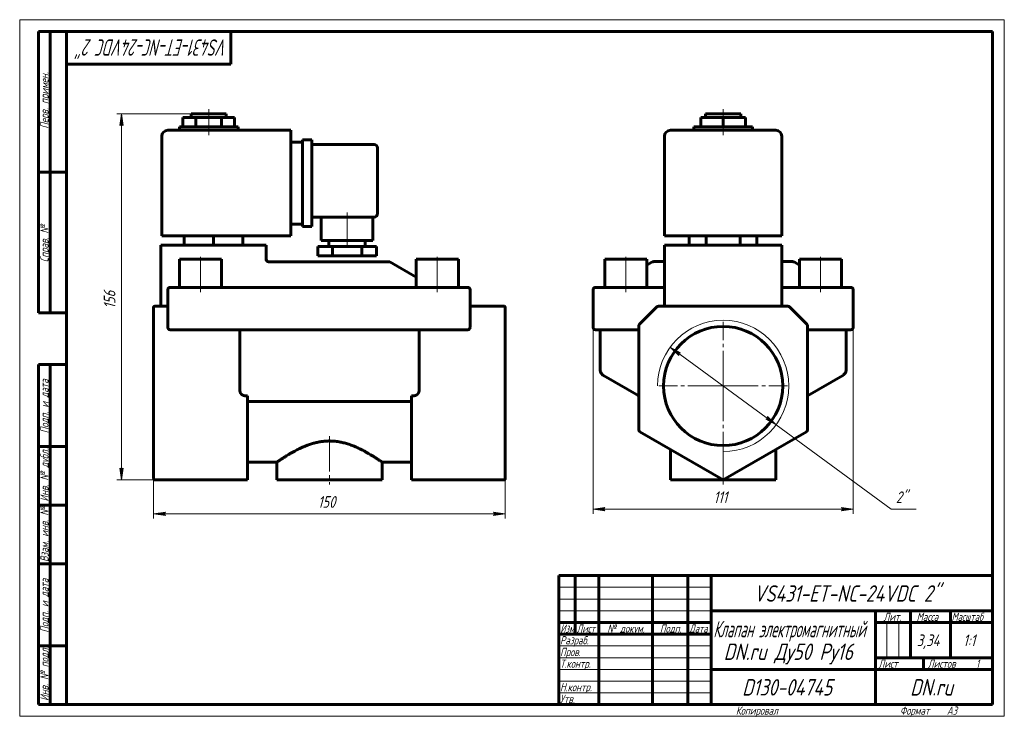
# Model space of a CAD drawing. Header units: millimetres. Extents: x 0 to 420, y 0 to 297.
import ezdxf

# ---------------------------------------------------------------- set-up
doc = ezdxf.new("R2010")
doc.units = ezdxf.units.MM
for name, pattern in [('K5LT_AXLED', [19.5, 15, -1.5, 1.5, -1.5]), ('K5LT_BASIC', [0]), ('K5LT_THIN', [0])]:
    doc.linetypes.add(name, pattern=pattern)
doc.layers.add('Системный слой', color=7, linetype='Continuous')
doc.layers.add('Системный слой (1)', color=7, linetype='Continuous', true_color=0x6c6c6c)
doc.styles.add('KDIMTEXTSTYLE', font='GOST_AU.SHX', dxfattribs={"width": 0.96, "oblique": 15, "height": 5})
doc.styles.add('KTEXTSTYLE', font='GOST_AU.SHX', dxfattribs={"width": 0.96, "height": 5})
doc.dimstyles.new('KDIMSTYLE (1.00)', dxfattribs={"dimtxt": 5, "dimasz": 1, "dimexe": 2, "dimexo": 0, "dimgap": 1, "dimtad": 1, "dimtxsty": 'KDIMTEXTSTYLE', "dimsah": 1, "dimcen": 0, "dimdle": 1, "dimadec": 0, "dimazin": 0, "dimtfac": 0.667, "dimtmove": 0, "dimatfit": 3, "dimfxl": 1, "dimtvp": 1, "dimtolj": 1, "dimtzin": 0, "dimarcsym": 0})

# ---------------------------------------------------------------- blocks, each defined once
blk = doc.blocks.new('U0')
at = {"layer": 'Системный слой (1)', "color": 150, "linetype": 'K5LT_BASIC', "lineweight": 60, "true_color": 0x0080ff}
for p, q in [((325.07, 191.42), (325.08, 191.4)), ((325.08, 191.4), (325.07, 191.41)), ((325.08, 191.4), (325.08, 191.4))]:
    blk.add_line(p, q, dxfattribs=at)
blk = doc.blocks.new('U1')
at = {"layer": 'Системный слой (1)', "color": 150, "linetype": 'K5LT_BASIC', "lineweight": 60, "true_color": 0x0080ff}
for p, q in [((275.07, 193.84), (270.33, 193.84)), ((329.8, 193.84), (325.07, 193.84))]:
    blk.add_line(p, q, dxfattribs=at)
blk = doc.blocks.new('U2')
at = {"layer": 'Системный слой (1)', "color": 150, "linetype": 'K5LT_BASIC', "lineweight": 60, "true_color": 0x0080ff}
for p, q in [((325.07, 191.46), (325.07, 191.49)), ((325.07, 191.43), (325.07, 191.46)), ((325.07, 191.41), (325.07, 191.43))]:
    blk.add_line(p, q, dxfattribs=at)
blk = doc.blocks.new('D0')
at = {"layer": 'Системный слой (1)'}
for points in [[(244.57, 88.31), (249.57, 88.97), (249.07, 88.31), (249.57, 87.66)], [(355.57, 88.31), (350.57, 88.97), (351.07, 88.31), (350.57, 87.66)]]:
    blk.add_hatch(color=7, dxfattribs=at).paths.add_polyline_path(points)
at = {"layer": 'Системный слой (1)', "color": 7, "linetype": 'K5LT_THIN', "lineweight": 18}
for p, q in [((244.57, 173.84), (244.57, 86.31)), ((355.57, 173.84), (355.57, 86.31)), ((244.57, 88.31), (249.57, 88.97)), ((249.57, 87.66), (244.57, 88.31)), ((249.57, 88.97), (249.07, 88.31)), ((249.07, 88.31), (249.57, 87.66)), ((351.07, 88.31), (350.57, 88.97)), ((350.57, 88.97), (355.57, 88.31)), ((355.57, 88.31), (350.57, 87.66)), ((350.57, 87.66), (351.07, 88.31))]:
    blk.add_line(p, q, dxfattribs=at)
blk.add_wipeout([(295.98, 89.31), (295.98, 96.7), (303.83, 96.7), (303.83, 89.31)]).dxf.layer = 'Системный слой (1)'
blk.add_line((355.57, 88.31), (244.57, 88.31), dxfattribs=at)
at = {"layer": 'Системный слой (1)', "color": 7, "insert": (295.98, 95.9), "char_height": 5, "attachment_point": 1, "style": 'KTEXTSTYLE'}
blk.add_mtext('\\H5.0;\\W1.000;\\Q15;\\Q15;\\W0.965;111', dxfattribs=at)
blk = doc.blocks.new('KDIMARROW_01')
at = {"layer": 'Системный слой'}
blk.add_hatch(color=0, dxfattribs=at).paths.add_polyline_path([(0, 0), (-5, 0.66), (-4.5, 0), (-5, -0.66)])
at = {"layer": 'Системный слой', "color": 0, "linetype": 'K5LT_THIN', "lineweight": 18}
for p, q in [((-4.5, 0), (-5, 0.66)), ((-5, 0.66), (0, 0)), ((0, 0), (-5, -0.66)), ((-5, -0.66), (-4.5, 0))]:
    blk.add_line(p, q, dxfattribs=at)
at = {"layer": 'Системный слой (1)', "color": 0, "linetype": 'K5LT_THIN', "lineweight": 18}
blk.add_line((57.14, 140.84), (56.14, 140.84), dxfattribs=at)
blk = doc.blocks.new('D1')
at = {"layer": 'Системный слой (1)'}
for points in [[(281.91, 154.96), (277.48, 157.39), (281.13, 153.9), (281.11, 154.73)], [(322.65, 124.28), (319.01, 127.77), (319.02, 126.94), (318.23, 126.71)]]:
    blk.add_hatch(color=7, dxfattribs=at).paths.add_polyline_path(points)
at = {"layer": 'Системный слой (1)', "color": 7, "linetype": 'K5LT_THIN', "lineweight": 18}
for p, q in [((277.48, 157.39), (281.91, 154.96)), ((281.13, 153.9), (277.48, 157.39)), ((277.48, 157.39), (322.65, 124.28)), ((281.91, 154.96), (281.11, 154.73)), ((281.11, 154.73), (281.13, 153.9)), ((318.23, 126.71), (319.02, 126.94)), ((322.65, 124.28), (318.23, 126.71)), ((319.02, 126.94), (319.01, 127.77)), ((319.01, 127.77), (322.65, 124.28))]:
    blk.add_line(p, q, dxfattribs=at)
blk.add_wipeout([(373.72, 89.31), (373.72, 96.7), (380.16, 96.7), (380.16, 89.31)]).dxf.layer = 'Системный слой (1)'
for p, q in [((322.65, 124.28), (371.72, 88.31)), ((371.72, 88.31), (382.43, 88.31))]:
    blk.add_line(p, q, dxfattribs=at)
at = {"layer": 'Системный слой (1)', "color": 7, "insert": (373.72, 95.9), "char_height": 5, "attachment_point": 1, "style": 'KTEXTSTYLE'}
blk.add_mtext('\\H5.0;\\W1.000;\\Q15;\\Q15;\\W0.965;2"', dxfattribs=at)
blk = doc.blocks.new('U3')
at = {"layer": 'Системный слой (1)', "color": 30, "linetype": 'K5LT_AXLED', "lineweight": 18, "true_color": 0xff8000}
for q in [(300.07, 168.24), (272.67, 140.84), (327.47, 140.84), (300.07, 113.44)]:
    blk.add_line((300.07, 140.84), q, dxfattribs=at)
blk = doc.blocks.new('U4')
at = {"layer": 'Системный слой (1)', "color": 150, "linetype": 'K5LT_BASIC', "lineweight": 60, "true_color": 0x0080ff}
for p, q in [((97.14, 108.34), (109.64, 108.34)), ((154.64, 108.34), (167.14, 108.34))]:
    blk.add_line(p, q, dxfattribs=at)
blk = doc.blocks.new('D2')
at = {"layer": 'Системный слой (1)'}
for points in [[(57.14, 86.31), (62.14, 86.97), (61.64, 86.31), (62.14, 85.66)], [(202.14, 85.66), (207.14, 86.31), (202.14, 86.97), (202.64, 86.31)]]:
    blk.add_hatch(color=7, dxfattribs=at).paths.add_polyline_path(points)
at = {"layer": 'Системный слой (1)', "color": 7, "linetype": 'K5LT_THIN', "lineweight": 18}
for p, q in [((57.14, 140.84), (57.14, 84.31)), ((207.14, 122.2), (207.14, 84.31)), ((57.14, 86.31), (62.14, 86.97)), ((62.14, 85.66), (57.14, 86.31)), ((62.14, 86.97), (61.64, 86.31)), ((61.64, 86.31), (62.14, 85.66)), ((202.64, 86.31), (202.14, 86.97)), ((202.14, 86.97), (207.14, 86.31)), ((207.14, 86.31), (202.14, 85.66)), ((202.14, 85.66), (202.64, 86.31))]:
    blk.add_line(p, q, dxfattribs=at)
blk.add_wipeout([(127.2, 87.31), (127.2, 94.7), (136.69, 94.7), (136.69, 87.31)]).dxf.layer = 'Системный слой (1)'
blk.add_line((207.14, 86.31), (57.14, 86.31), dxfattribs=at)
at = {"layer": 'Системный слой (1)', "color": 7, "insert": (127.2, 93.9), "char_height": 5, "attachment_point": 1, "style": 'KTEXTSTYLE'}
blk.add_mtext('\\H5.0;\\W1.000;\\Q15;\\Q15;\\W0.965;150', dxfattribs=at)
blk = doc.blocks.new('D3')
at = {"layer": 'Системный слой (1)'}
for points in [[(44.09, 251.84), (43.43, 256.84), (42.78, 251.84), (43.43, 252.34)], [(43.43, 100.84), (44.09, 105.84), (43.43, 105.34), (42.78, 105.84)]]:
    blk.add_hatch(color=7, dxfattribs=at).paths.add_polyline_path(points)
at = {"layer": 'Системный слой (1)', "color": 7, "linetype": 'K5LT_THIN', "lineweight": 18}
for p, q in [((73.14, 256.84), (41.43, 256.84)), ((42.78, 251.84), (43.43, 256.84)), ((43.43, 256.84), (44.09, 251.84)), ((43.43, 252.34), (42.78, 251.84)), ((44.09, 251.84), (43.43, 252.34)), ((43.43, 100.84), (42.78, 105.84)), ((42.78, 105.84), (43.43, 105.34)), ((43.43, 105.34), (44.09, 105.84)), ((44.09, 105.84), (43.43, 100.84)), ((63.08, 100.84), (41.43, 100.84))]:
    blk.add_line(p, q, dxfattribs=at)
blk.add_wipeout([(42.43, 173.82), (35.05, 173.82), (35.05, 183.45), (42.43, 183.45)]).dxf.layer = 'Системный слой (1)'
blk.add_line((43.43, 100.84), (43.43, 256.84), dxfattribs=at)
at = {"layer": 'Системный слой (1)', "color": 7, "insert": (35.85, 173.82), "char_height": 5, "attachment_point": 1, "rotation": 90, "style": 'KTEXTSTYLE'}
blk.add_mtext('\\H5.0;\\W1.000;\\Q15;\\Q15;\\W0.965;156', dxfattribs=at)
blk = doc.blocks.new('U5')
at = {"color": 7, "linetype": 'K5LT_THIN', "lineweight": 18}
for p, q in [((0, 0), (0, 297)), ((0, 297), (420, 297)), ((420, 297), (420, 0)), ((230, 55), (295, 55)), ((230, 50), (295, 50)), ((230, 45), (295, 45)), ((369.96, 25), (369.96, 40)), ((374.98, 25), (374.98, 40)), ((230, 30), (295, 30)), ((230, 25), (295, 25)), ((230, 20), (295, 20)), ((230, 15), (295, 15)), ((230, 10), (295, 10)), ((420, 0), (0, 0))]:
    blk.add_line(p, q, dxfattribs=at)
at = {"color": 150, "linetype": 'K5LT_BASIC', "lineweight": 60, "true_color": 0x0080ff}
for p, q in [((8, 172), (8, 292)), ((20, 292), (8, 292)), ((13, 172), (13, 292)), ((20, 5), (20, 292)), ((20, 292), (415, 292)), ((90, 292), (90, 278)), ((415, 292), (415, 5)), ((90, 278), (20, 278)), ((20, 232), (8, 232)), ((20, 172), (8, 172)), ((8, 5), (8, 150)), ((20, 150), (8, 150)), ((13, 5), (13, 150)), ((20, 115), (8, 115)), ((20, 90), (8, 90)), ((20, 65), (8, 65)), ((230, 60), (415, 60)), ((230, 5), (230, 60)), ((237, 35), (237, 60)), ((247, 5), (247, 60)), ((270, 5), (270, 60)), ((285, 5), (285, 60)), ((295, 5), (295, 60)), ((295, 45), (415, 45)), ((365, 5), (365, 45)), ((380, 25), (380, 45)), ((397, 25), (397, 45)), ((230, 40), (295, 40)), ((365, 40), (380, 40)), ((380, 40), (415, 40)), ((230, 35), (295, 35)), ((20, 30), (8, 30)), ((365, 25), (415, 25)), ((385.57, 20), (385.57, 25)), ((295, 20), (365, 20)), ((365, 20), (415, 20)), ((20, 5), (8, 5)), ((415, 5), (20, 5))]:
    blk.add_line(p, q, dxfattribs=at)
at = {"color": 7, "attachment_point": 1, "style": 'KTEXTSTYLE'}
for s, insert, char_height, rotation in [('\\H5.0;\\W1.000;\\Q15;\\Q15;\\W0.772;\\H7.00;VS431-ET-NC-24VDC 2"', (88.75, 281.64), 7, 180), ('\\H5.0;\\W1.000;\\Q15;\\Q15;\\W0.965;\\H3.50;Перв. примен.', (8.82, 250.52), 3.5, 90), ('\\H5.0;\\W1.000;\\Q15;\\Q15;\\W0.965;\\H3.50;Справ. №', (8.82, 193.63), 3.5, 90), ('\\H5.0;\\W1.000;\\Q15;\\Q15;\\W0.965;\\H3.50;Подп. и дата', (8.82, 120.66), 3.5, 90), ('\\H5.0;\\W1.000;\\Q15;\\Q15;\\W0.965;\\H3.50;Инв. № дубл.', (8.82, 91.57), 3.5, 90), ('\\H5.0;\\W1.000;\\Q15;\\Q15;\\W0.965;\\H3.50;Взам. инв. №', (8.82, 65.8), 3.5, 90), ('\\H5.0;\\W1.000;\\Q15;\\Q15;\\W0.965;\\H3.50;Подп. и дата', (8.82, 35.66), 3.5, 90), ('\\H5.0;\\W1.000;\\Q15;\\Q15;\\W0.965;\\H3.50;Инв. № подл.', (8.82, 6.57), 3.5, 90)]:
    blk.add_mtext(s, dxfattribs=dict(at, insert=insert, char_height=char_height, rotation=rotation))
for s, insert, char_height in [('\\H5.0;\\W1.000;\\Q15;\\Q15;\\W0.965;\\H7.00;VS431-ET-NC-24VDC 2"', (313.17, 55.86), 7), ('\\H5.0;\\W1.000;\\Q15;\\Q15;\\W0.965;\\H3.50;Лит.', (368.47, 44.18), 3.5), ('\\H5.0;\\W1.000;\\Q15;\\Q15;\\W0.965;\\H3.50;Масса', (382.58, 44.18), 3.5), ('\\H5.0;\\W1.000;\\Q15;\\Q15;\\W0.930;\\H3.50;Масштаб', (397.52, 44.18), 3.5), ('\\H5.0;\\W1.000;\\Q15;\\Q15;\\W0.784;\\H3.50;Изм.', (230.62, 39.18), 3.5), ('\\H5.0;\\W1.000;\\Q15;\\Q15;\\W0.799;\\H3.50;Лист', (237.61, 39.18), 3.5), ('\\H5.0;\\W1.000;\\Q15;\\Q15;\\W0.965;\\H3.50;№ докум.', (250.63, 39.18), 3.5), ('\\H5.0;\\W1.000;\\Q15;\\Q15;\\W0.965;\\H3.50;Подп.', (273.1, 39.18), 3.5), ('\\H5.0;\\W1.000;\\Q15;\\Q15;\\W0.799;\\H3.50;Дата', (285.61, 39.18), 3.5), ('\\H5.0;\\W1.000;\\Q15;\\Q15;\\W0.672;\\H7.00;Клапан электромагнитный', (295.88, 40.69), 7), ('\\H5.0;\\W1.000;\\Q15;\\Q15;\\W0.965;\\H3.50;Разраб.', (230.5, 34.18), 3.5), ('\\H5.0;\\W1.000;\\Q15;\\Q15;\\W0.965;3,34', (382.63, 34.9), 5), ('\\H5.0;\\W1.000;\\Q15;\\Q15;\\W0.965;{\\c16711680;1:1}', (402.44, 34.9), 5), ('\\H5.0;\\W1.000;\\Q15;\\Q15;\\W0.965;\\H7.00;DN.ru Ду50 Ру16', (300.3, 31.02), 7), ('\\H5.0;\\W1.000;\\Q15;\\Q15;\\W0.965;\\H3.50;Пров.', (230.5, 29.18), 3.5), ('\\H5.0;\\W1.000;\\Q15;\\Q15;\\W0.965;\\H3.50;Т.контр.', (230.5, 24.18), 3.5), ('\\H5.0;\\W1.000;\\Q15;\\Q15;\\W0.965;\\H3.50;Лист', (366.32, 24.18), 3.5), ('\\H5.0;\\W1.000;\\Q15;\\Q15;\\W0.965;\\H3.50;Листов', (387.36, 24.18), 3.5), ('\\H5.0;\\W1.000;\\Q15;\\Q15;\\W0.965;\\H3.50;1', (407.91, 24.18), 3.5), ('\\H5.0;\\W1.000;\\Q15;\\Q15;\\W0.965;\\H3.50;Н.контр.', (230.5, 14.18), 3.5), ('\\H5.0;\\W1.000;\\Q15;\\Q15;\\W0.965;\\H7.00;D130-04745', (308.17, 15.86), 7), ('\\H5.0;\\W1.000;\\Q15;\\Q15;\\W0.965;\\H7.00;DN.ru', (379.84, 15.86), 7), ('\\H5.0;\\W1.000;\\Q15;\\Q15;\\W0.965;\\H3.50;Утв.', (230.5, 9.18), 3.5), ('\\H5.0;\\W1.000;\\Q15;\\Q15;\\W0.965;\\H3.50;Копировал', (305.5, 4.18), 3.5), ('\\H5.0;\\W1.000;\\Q15;\\Q15;\\W0.965;\\H3.50;Формат', (375.5, 4.18), 3.5), ('\\H5.0;\\W1.000;\\Q15;\\Q15;\\W0.965;\\H3.50;A3', (395.5, 4.18), 3.5)]:
    blk.add_mtext(s, dxfattribs=dict(at, insert=insert, char_height=char_height))

msp = doc.modelspace()

# ---------------------------------------------------------------- linework, layer by layer
at = {"layer": 'Системный слой (1)', "color": 150, "linetype": 'K5LT_BASIC', "lineweight": 60, "true_color": 0x0080ff}
for p, q in [((73.144, 256.836), (88.144, 256.836)), ((73.144, 255.336), (73.144, 256.836)), ((88.144, 255.336), (88.144, 256.836)), ((292.567, 256.836), (307.567, 256.836)), ((292.567, 255.336), (292.567, 256.836)), ((307.567, 255.336), (307.567, 256.836)), ((69.644, 251.336), (69.644, 255.336)), ((69.644, 255.336), (75.144, 255.336)), ((75.144, 255.336), (86.144, 255.336)), ((75.144, 251.336), (75.144, 255.336)), ((86.144, 255.336), (91.644, 255.336)), ((86.144, 251.336), (86.144, 255.336)), ((91.644, 251.336), (91.644, 255.336)), ((290.541, 255.336), (300.067, 255.336)), ((290.541, 251.336), (290.541, 255.336)), ((300.067, 251.336), (300.067, 255.336)), ((300.067, 255.336), (309.593, 255.336)), ((309.593, 251.336), (309.593, 255.336)), ((115.644, 249.836), (63.144, 249.836)), ((68.144, 249.836), (68.144, 251.336)), ((68.144, 251.336), (93.144, 251.336)), ((93.144, 249.836), (93.144, 251.336)), ((115.644, 249.836), (115.644, 247.336)), ((322.567, 249.836), (277.567, 249.836)), ((287.567, 249.836), (287.567, 251.336)), ((287.567, 251.336), (312.567, 251.336)), ((312.567, 249.836), (312.567, 251.336)), ((60.644, 204.836), (60.644, 247.336)), ((115.644, 204.836), (115.644, 247.336)), ((115.644, 244.836), (120.644, 244.836)), ((120.644, 245.836), (124.644, 245.836)), ((120.644, 243.336), (120.644, 245.836)), ((124.644, 245.836), (124.644, 243.336)), ((124.644, 243.836), (151.144, 243.836)), ((275.067, 204.836), (275.067, 247.336)), ((325.067, 204.836), (325.067, 247.336)), ((120.644, 243.336), (120.644, 211.336)), ((124.644, 243.336), (124.644, 211.336)), ((152.644, 242.336), (152.644, 214.336)), ((120.644, 208.836), (120.644, 211.336)), ((124.644, 212.836), (151.144, 212.836)), ((124.644, 211.336), (124.644, 208.836)), ((128.644, 212.836), (128.644, 202.836)), ((150.644, 212.836), (150.644, 202.836)), ((115.644, 209.836), (120.644, 209.836)), ((120.644, 208.836), (124.644, 208.836)), ((63.144, 204.836), (60.644, 204.836)), ((63.144, 204.836), (115.644, 204.836)), ((70.144, 204.836), (70.144, 200.836)), ((82.644, 204.836), (82.644, 200.836)), ((95.144, 204.836), (95.144, 200.836)), ((150.644, 202.836), (128.644, 202.836)), ((131.894, 202.836), (131.894, 200.336)), ((147.394, 202.836), (147.394, 200.336)), ((277.567, 204.836), (275.067, 204.836)), ((277.567, 204.836), (322.567, 204.836)), ((285.633, 204.836), (285.633, 200.836)), ((292.85, 204.836), (292.85, 200.836)), ((307.284, 204.836), (307.284, 200.836)), ((314.501, 204.836), (314.501, 200.836)), ((325.067, 204.836), (322.567, 204.836)), ((60.144, 200.836), (60.144, 174.836)), ((60.144, 200.836), (62.644, 200.836)), ((102.644, 200.836), (62.644, 200.836)), ((102.644, 200.836), (105.144, 200.836)), ((105.144, 200.836), (105.144, 194.343)), ((127.144, 200.336), (127.144, 196.336)), ((133.394, 200.336), (127.144, 200.336)), ((133.394, 200.336), (133.394, 196.336)), ((145.894, 200.336), (133.394, 200.336)), ((145.894, 200.336), (145.894, 196.336)), ((152.144, 200.336), (145.894, 200.336)), ((152.144, 200.336), (152.144, 196.336)), ((275.067, 200.836), (275.067, 174.836)), ((275.067, 200.836), (277.567, 200.836)), ((322.567, 200.836), (277.567, 200.836)), ((322.567, 200.836), (325.067, 200.836)), ((325.067, 200.836), (325.067, 174.836)), ((68.144, 194.836), (86.144, 194.836)), ((68.144, 182.836), (68.144, 194.836)), ((86.144, 182.836), (86.144, 194.836)), ((105.144, 194.835), (105.144, 194.814)), ((105.144, 194.832), (105.144, 194.814)), ((106.843, 193.836), (106.144, 193.836)), ((157.376, 193.836), (106.843, 193.836)), ((133.394, 196.336), (127.144, 196.336)), ((145.894, 196.336), (133.394, 196.336)), ((152.144, 196.336), (145.894, 196.336)), ((157.876, 193.702), (169.144, 187.196)), ((169.144, 182.836), (169.144, 194.836)), ((169.144, 194.836), (187.144, 194.836)), ((187.144, 182.836), (187.144, 194.836)), ((249.567, 182.836), (249.567, 194.836)), ((249.567, 194.836), (267.567, 194.836)), ((267.567, 182.836), (267.567, 194.836)), ((269.835, 193.702), (267.567, 192.392)), ((330.299, 193.702), (332.567, 192.392)), ((332.567, 194.836), (350.567, 194.836)), ((332.567, 182.836), (332.567, 194.836)), ((350.567, 182.836), (350.567, 194.836)), ((63.144, 181.836), (63.144, 165.836)), ((64.144, 182.836), (66.144, 182.836)), ((189.144, 182.836), (66.144, 182.836)), ((189.144, 182.836), (191.144, 182.836)), ((192.144, 165.836), (192.144, 181.836)), ((244.567, 181.836), (244.567, 165.836)), ((245.567, 182.836), (247.567, 182.836)), ((247.567, 182.836), (275.067, 182.836)), ((325.067, 182.836), (352.567, 182.836)), ((352.567, 182.836), (354.567, 182.836)), ((355.567, 181.836), (355.567, 165.836)), ((57.144, 174.189), (57.144, 174.336)), ((57.144, 166.775), (57.144, 174.189)), ((63.144, 174.836), (57.644, 174.836)), ((192.144, 174.836), (206.644, 174.836)), ((207.144, 174.336), (207.144, 174.189)), ((207.144, 166.775), (207.144, 174.189)), ((271.774, 174.543), (264.36, 167.129)), ((327.653, 174.836), (272.481, 174.836)), ((335.774, 167.129), (328.36, 174.543)), ((57.144, 166.421), (57.144, 166.775)), ((57.144, 122.198), (57.144, 166.421)), ((66.144, 164.836), (64.144, 164.836)), ((66.144, 164.836), (189.144, 164.836)), ((93.93, 164.836), (93.93, 138.897)), ((170.357, 164.836), (170.357, 138.897)), ((191.144, 164.836), (189.144, 164.836)), ((207.144, 166.775), (207.144, 166.421)), ((207.144, 122.198), (207.144, 166.421)), ((247.567, 164.836), (245.567, 164.836)), ((247.567, 164.836), (264.067, 164.836)), ((247.567, 164.836), (247.567, 147.879)), ((264.067, 166.421), (264.067, 122.198)), ((336.067, 122.198), (336.067, 166.421)), ((336.067, 164.836), (352.567, 164.836)), ((352.567, 164.836), (352.567, 147.879)), ((354.567, 164.836), (352.567, 164.836)), ((264.067, 136.62), (249.067, 145.281)), ((351.067, 145.281), (336.067, 136.62)), ((96.647, 136.62), (97.144, 136.62)), ((97.144, 122.198), (97.144, 136.62)), ((167.144, 122.198), (167.144, 136.62)), ((167.64, 136.62), (167.144, 136.62)), ((264.067, 136.62), (263.596, 136.892)), ((336.067, 136.62), (336.538, 136.892)), ((97.144, 134.205), (167.144, 134.205)), ((57.144, 121.765), (57.144, 122.198)), ((97.144, 122.198), (97.144, 121.332)), ((167.144, 121.332), (167.144, 122.198)), ((207.144, 122.198), (207.144, 121.765)), ((57.144, 101.413), (57.144, 121.765)), ((97.144, 100.836), (97.144, 121.332)), ((167.144, 100.836), (167.144, 121.332)), ((207.144, 101.413), (207.144, 121.765)), ((264.567, 121.332), (300.067, 100.836)), ((300.067, 100.836), (335.567, 121.332)), ((277.567, 113.826), (277.567, 100.836)), ((322.567, 113.826), (322.567, 100.836)), ((109.644, 108.336), (109.644, 100.836)), ((154.644, 108.336), (154.644, 100.836)), ((97.144, 100.836), (57.644, 100.836)), ((154.644, 100.836), (109.644, 100.836)), ((167.144, 100.836), (206.644, 100.836)), ((322.567, 100.836), (277.567, 100.836)), ((300.067, 100.836), (300.067, 101.413))]:
    msp.add_line(p, q, dxfattribs=at)
at = {"layer": 'Системный слой (1)', "color": 30, "linetype": 'K5LT_AXLED', "lineweight": 18, "true_color": 0xff8000}
for p, q in [((80.644, 253.336), (80.644, 258.836)), ((300.067, 253.336), (300.067, 258.836)), ((80.644, 247.836), (80.644, 253.336)), ((300.067, 247.836), (300.067, 253.336)), ((139.644, 214.836), (139.644, 198.336)), ((77.144, 180.836), (77.144, 196.836)), ((178.144, 180.836), (178.144, 196.836)), ((258.567, 180.836), (258.567, 196.836)), ((341.567, 180.836), (341.567, 196.836))]:
    msp.add_line(p, q, dxfattribs=at)
at = {"layer": 'Системный слой (1)', "color": 150, "linetype": 'K5LT_BASIC', "lineweight": 60, "true_color": 0x0080ff}
msp.add_circle((300.067, 140.836), 25.4, dxfattribs=at)
for centre, radius, start, end in [((63.144, 247.336), 2.5, 90, 180), ((277.567, 247.336), 2.5, 90, 180), ((322.567, 247.336), 2.5, 0, 90), ((151.144, 242.336), 1.5, 0, 90), ((151.144, 214.336), 1.5, 270, 0), ((106.144, 194.836), 1, 180.05332, 270), ((157.376, 192.836), 1, 60, 90), ((270.335, 192.836), 1, 90, 120), ((329.799, 192.836), 1, 60, 90), ((64.144, 181.836), 1, 90, 180), ((191.144, 181.836), 1, 0, 90), ((245.567, 181.836), 1, 90, 180), ((354.567, 181.836), 1, 0, 90), ((57.644, 174.336), 0.5, 90, 180), ((206.644, 174.336), 0.5, 0, 90), ((272.481, 173.836), 1, 90, 135), ((327.653, 173.836), 1, 45, 90), ((64.144, 165.836), 1, 180, 270), ((191.144, 165.836), 1, 270, 0), ((245.567, 165.836), 1, 180, 270), ((265.067, 166.421), 1, 135, 180), ((335.067, 166.421), 1, 0, 45), ((354.567, 165.836), 1, 270, 0), ((265.067, 122.198), 1, 180, 240), ((335.067, 122.198), 1, 300, 0)]:
    msp.add_arc(centre, radius, start, end, dxfattribs=at)
at = {"layer": 'Системный слой (1)', "color": 7, "linetype": 'K5LT_THIN', "lineweight": 18}
msp.add_arc((300.067, 140.836), 28, 270, 180, dxfattribs=at)
at = {"layer": 'Системный слой (1)', "color": 150, "linetype": 'K5LT_BASIC', "lineweight": 60, "true_color": 0x0080ff}
for points, knots in [([(105.204, 194.493), (105.205, 194.491), (105.206, 194.489), (105.207, 194.487), (105.207, 194.486), (105.214, 194.469), (105.22, 194.451), (105.238, 194.412), (105.248, 194.39), (105.265, 194.358), (105.27, 194.348), (105.281, 194.33), (105.286, 194.321), (105.296, 194.305), (105.301, 194.297), (105.316, 194.273), (105.327, 194.258), (105.36, 194.213), (105.384, 194.184), (105.439, 194.125), (105.47, 194.096), (105.534, 194.042), (105.566, 194.018), (105.635, 193.974), (105.671, 193.954), (105.718, 193.931), (105.729, 193.926), (105.739, 193.921)], [0, 0, 0, 0, 0.1538005, 0.1538005, 0.1595135, 0.1595135, 1.3728895, 1.3728895, 2.9288983, 2.9288983, 3.685961, 3.685961, 4.3017351, 4.3017351, 4.9175093, 4.9175093, 6.1285159, 6.1285159, 8.5094429, 8.5094429, 11.2125571, 11.2125571, 13.7375184, 13.7375184, 16.2868381, 16.2868381, 17.0098357, 17.0098357, 17.0098357, 17.0098357]), ([(105.204, 194.493), (105.205, 194.491), (105.206, 194.489), (105.207, 194.487), (105.207, 194.486), (105.214, 194.469), (105.22, 194.451), (105.238, 194.412), (105.248, 194.39), (105.265, 194.358), (105.27, 194.348), (105.281, 194.33), (105.286, 194.321), (105.296, 194.305), (105.301, 194.297), (105.316, 194.273), (105.327, 194.258), (105.36, 194.213), (105.384, 194.184), (105.439, 194.125), (105.47, 194.096), (105.534, 194.042), (105.566, 194.018), (105.635, 193.974), (105.671, 193.954), (105.718, 193.931), (105.729, 193.926), (105.739, 193.921)], [0, 0, 0, 0, 0.1538008, 0.1538008, 0.1595135, 0.1595135, 1.3728897, 1.3728897, 2.9288987, 2.9288987, 3.6859611, 3.6859611, 4.3017352, 4.3017352, 4.9175094, 4.9175094, 6.1285161, 6.1285161, 8.5094432, 8.5094432, 11.2125575, 11.2125575, 13.7375189, 13.7375189, 16.2868386, 16.2868386, 17.0098343, 17.0098343, 17.0098343, 17.0098343]), ([(105.923, 193.86), (105.923, 193.86), (105.923, 193.86), (105.932, 193.858), (105.941, 193.856), (105.954, 193.854), (105.958, 193.853), (105.97, 193.851), (105.977, 193.85), (105.99, 193.847), (105.994, 193.847), (106.004, 193.845), (106.01, 193.845), (106.025, 193.843), (106.035, 193.841), (106.06, 193.839), (106.076, 193.838), (106.108, 193.836), (106.125, 193.836), (106.142, 193.836), (106.143, 193.836), (106.144, 193.836)], [0.4548007, 0.4548007, 0.4548007, 0.4548007, 0.4681317, 0.4681317, 1.9380641, 1.9380641, 2.5266992, 2.5266992, 3.7534834, 3.7534834, 4.4812999, 4.4812999, 5.3131132, 5.3131132, 6.872743, 6.872743, 9.272743, 9.272743, 11.8798699, 11.8798699, 12, 12, 12, 12]), ([(105.923, 193.86), (105.923, 193.86), (105.923, 193.86), (105.932, 193.858), (105.941, 193.856), (105.954, 193.854), (105.958, 193.853), (105.97, 193.851), (105.977, 193.85), (105.99, 193.847), (105.994, 193.847), (106.004, 193.845), (106.01, 193.845), (106.025, 193.843), (106.035, 193.841), (106.06, 193.839), (106.076, 193.838), (106.108, 193.836), (106.125, 193.836), (106.142, 193.836), (106.143, 193.836), (106.144, 193.836)], [0.4547995, 0.4547995, 0.4547995, 0.4547995, 0.4681304, 0.4681304, 1.9380647, 1.9380647, 2.5266923, 2.5266923, 3.7534824, 3.7534824, 4.4812989, 4.4812989, 5.3131123, 5.3131123, 6.8727423, 6.8727423, 9.2727423, 9.2727423, 11.8798695, 11.8798695, 12, 12, 12, 12]), ([(275.056, 191.398), (275.057, 191.399), (275.057, 191.399), (275.058, 191.404), (275.059, 191.408), (275.061, 191.417), (275.062, 191.423), (275.064, 191.437), (275.065, 191.445), (275.067, 191.465), (275.067, 191.475), (275.067, 191.486)], [0, 0, 0, 0, 0.6, 0.6, 1.2, 1.2, 1.8, 1.8, 2.4, 2.4, 3, 3, 3, 3]), ([(249.067, 145.281), (249.066, 145.281), (249.064, 145.282), (249.054, 145.288), (249.046, 145.293), (249.025, 145.305), (249.013, 145.312), (248.978, 145.334), (248.954, 145.349), (248.883, 145.395), (248.837, 145.427), (248.702, 145.526), (248.616, 145.597), (248.435, 145.764), (248.342, 145.862), (248.17, 146.07), (248.09, 146.181), (247.946, 146.412), (247.882, 146.533), (247.771, 146.782), (247.724, 146.91), (247.649, 147.171), (247.62, 147.303), (247.598, 147.45), (247.596, 147.463), (247.587, 147.528), (247.581, 147.58), (247.574, 147.666), (247.572, 147.699), (247.57, 147.754), (247.569, 147.775), (247.568, 147.81), (247.568, 147.823), (247.567, 147.85), (247.567, 147.864), (247.567, 147.878), (247.567, 147.878), (247.567, 147.879)], [0.0106478, 0.0106478, 0.0106478, 0.0106478, 0.0425914, 0.0425914, 0.2217834, 0.2217834, 0.4755104, 0.4755104, 0.9829643, 0.9829643, 1.9978721, 1.9978721, 4.0170399, 4.0170399, 6.4586709, 6.4586709, 8.9228164, 8.9228164, 11.3953599, 11.3953599, 13.8618598, 13.8618598, 16.3155749, 16.3155749, 16.5579511, 16.5579511, 17.5048004, 17.5048004, 18.1094227, 18.1094227, 18.4955118, 18.4955118, 18.7420538, 18.7420538, 18.9885958, 18.9885958, 18.9940375, 18.9940375, 18.9940375, 18.9940375]), ([(351.067, 145.281), (351.069, 145.281), (351.07, 145.282), (351.08, 145.288), (351.088, 145.293), (351.109, 145.305), (351.121, 145.312), (351.157, 145.334), (351.18, 145.349), (351.251, 145.395), (351.297, 145.427), (351.432, 145.526), (351.518, 145.597), (351.699, 145.764), (351.792, 145.862), (351.965, 146.07), (352.044, 146.181), (352.188, 146.412), (352.252, 146.533), (352.363, 146.782), (352.41, 146.91), (352.485, 147.171), (352.514, 147.303), (352.536, 147.45), (352.538, 147.463), (352.547, 147.528), (352.553, 147.58), (352.56, 147.666), (352.562, 147.699), (352.564, 147.754), (352.565, 147.775), (352.566, 147.81), (352.567, 147.823), (352.567, 147.85), (352.567, 147.864), (352.567, 147.878), (352.567, 147.878), (352.567, 147.879)], [0.0106478, 0.0106478, 0.0106478, 0.0106478, 0.0425914, 0.0425914, 0.2217834, 0.2217834, 0.4755104, 0.4755104, 0.9829643, 0.9829643, 1.9978721, 1.9978721, 4.0170399, 4.0170399, 6.4586709, 6.4586709, 8.9228164, 8.9228164, 11.3953599, 11.3953599, 13.8618598, 13.8618598, 16.3155749, 16.3155749, 16.5579511, 16.5579511, 17.5048004, 17.5048004, 18.1094227, 18.1094227, 18.4955118, 18.4955118, 18.7420538, 18.7420538, 18.9885958, 18.9885958, 18.9940375, 18.9940375, 18.9940375, 18.9940375]), ([(249.067, 145.281), (249.067, 145.281), (249.067, 145.281), (249.067, 145.281), (249.067, 145.281), (249.067, 145.281), (249.067, 145.281), (249.066, 145.281), (249.066, 145.281), (249.066, 145.281), (249.065, 145.281), (249.064, 145.282), (249.064, 145.282), (249.062, 145.284), (249.06, 145.284), (249.057, 145.287), (249.054, 145.288), (249.048, 145.292), (249.044, 145.294), (249.032, 145.301), (249.025, 145.305), (249.004, 145.318), (248.992, 145.326), (248.962, 145.344), (248.945, 145.355), (248.912, 145.376), (248.896, 145.387), (248.859, 145.412), (248.838, 145.427), (248.818, 145.441)], [0.0004042, 0.0004042, 0.0004042, 0.0004042, 0.0040909, 0.0040909, 0.008631, 0.008631, 0.0176662, 0.0176662, 0.0357366, 0.0357366, 0.0718775, 0.0718775, 0.143755, 0.143755, 0.2871057, 0.2871057, 0.5284062, 0.5284062, 0.9652042, 0.9652042, 1.7471885, 1.7471885, 3.1279089, 3.1279089, 4.9279089, 4.9279089, 6.7279089, 6.7279089, 9, 9, 9, 9]), ([(351.067, 145.281), (351.067, 145.281), (351.067, 145.281), (351.067, 145.281), (351.067, 145.281), (351.067, 145.281), (351.067, 145.281), (351.068, 145.281), (351.068, 145.281), (351.068, 145.281), (351.069, 145.281), (351.07, 145.282), (351.07, 145.282), (351.072, 145.284), (351.074, 145.284), (351.078, 145.287), (351.08, 145.288), (351.086, 145.292), (351.09, 145.294), (351.102, 145.301), (351.109, 145.305), (351.13, 145.318), (351.143, 145.326), (351.172, 145.344), (351.189, 145.355), (351.222, 145.376), (351.238, 145.387), (351.275, 145.412), (351.296, 145.427), (351.316, 145.441)], [0.0004047, 0.0004047, 0.0004047, 0.0004047, 0.0040909, 0.0040909, 0.008631, 0.008631, 0.0176667, 0.0176667, 0.0357382, 0.0357382, 0.071881, 0.071881, 0.143762, 0.143762, 0.2871193, 0.2871193, 0.5284327, 0.5284327, 0.9652567, 0.9652567, 1.7472929, 1.7472929, 3.1281171, 3.1281171, 4.9281171, 4.9281171, 6.7281171, 6.7281171, 9, 9, 9, 9]), ([(96.647, 136.62), (96.614, 136.62), (96.563, 136.621), (96.496, 136.623), (96.43, 136.625), (96.349, 136.63), (96.264, 136.637), (96.2, 136.644), (96.137, 136.651), (96.064, 136.661), (95.972, 136.676), (95.882, 136.692), (95.795, 136.711), (95.703, 136.733), (95.622, 136.756), (95.543, 136.779), (95.475, 136.802), (95.403, 136.828), (95.328, 136.857), (95.249, 136.89), (95.163, 136.93), (95.076, 136.975), (94.983, 137.027), (94.905, 137.075), (94.84, 137.12), (94.784, 137.16), (94.719, 137.209), (94.665, 137.254), (94.607, 137.305), (94.544, 137.364), (94.478, 137.434), (94.407, 137.514), (94.359, 137.575), (94.305, 137.649), (94.272, 137.698), (94.233, 137.761), (94.208, 137.803), (94.182, 137.85), (94.161, 137.891), (94.14, 137.935), (94.124, 137.969), (94.109, 138.001), (94.091, 138.044), (94.071, 138.095), (94.052, 138.147), (94.039, 138.186), (94.028, 138.222), (94.017, 138.258), (94.005, 138.302), (93.996, 138.339), (93.987, 138.377), (93.977, 138.421), (93.966, 138.479), (93.958, 138.531), (93.952, 138.57), (93.947, 138.609), (93.942, 138.655), (93.937, 138.715), (93.933, 138.775), (93.931, 138.836), (93.93, 138.876), (93.93, 138.897)], [0, 0, 0, 0, 0.0254019, 0.0386091, 0.0504819, 0.0752746, 0.0996102, 0.1149753, 0.1237223, 0.1472832, 0.1705017, 0.1932398, 0.2158389, 0.2377446, 0.2643013, 0.2795334, 0.2995638, 0.3185443, 0.3370469, 0.3599257, 0.3836239, 0.4081596, 0.4333565, 0.4637337, 0.4776034, 0.4929962, 0.5153786, 0.5393679, 0.5455311, 0.5734746, 0.6042305, 0.6179563, 0.6538799, 0.6629644, 0.6866606, 0.6981284, 0.7190068, 0.7231877, 0.7390701, 0.7537319, 0.7595497, 0.7672268, 0.7807647, 0.7944808, 0.8083187, 0.8223607, 0.825719, 0.8364816, 0.8508063, 0.8601932, 0.8652588, 0.8798755, 0.8945387, 0.9093254, 0.9196375, 0.9242053, 0.9392275, 0.9542996, 0.9694692, 0.9846992, 1, 1, 1, 1]), ([(167.64, 136.62), (167.674, 136.62), (167.725, 136.621), (167.791, 136.623), (167.857, 136.625), (167.938, 136.63), (168.023, 136.637), (168.088, 136.644), (168.151, 136.651), (168.224, 136.661), (168.315, 136.676), (168.405, 136.692), (168.492, 136.711), (168.584, 136.733), (168.666, 136.756), (168.744, 136.779), (168.813, 136.802), (168.885, 136.828), (168.959, 136.857), (169.039, 136.89), (169.124, 136.93), (169.211, 136.975), (169.304, 137.027), (169.382, 137.075), (169.448, 137.12), (169.504, 137.16), (169.569, 137.209), (169.622, 137.254), (169.68, 137.305), (169.743, 137.364), (169.81, 137.434), (169.88, 137.514), (169.929, 137.575), (169.982, 137.649), (170.015, 137.698), (170.055, 137.761), (170.079, 137.803), (170.105, 137.85), (170.127, 137.891), (170.148, 137.935), (170.164, 137.969), (170.178, 138.001), (170.196, 138.044), (170.216, 138.095), (170.235, 138.147), (170.248, 138.186), (170.259, 138.222), (170.27, 138.258), (170.282, 138.302), (170.291, 138.339), (170.3, 138.377), (170.31, 138.421), (170.321, 138.479), (170.33, 138.531), (170.335, 138.57), (170.34, 138.609), (170.345, 138.655), (170.351, 138.715), (170.354, 138.775), (170.356, 138.836), (170.357, 138.876), (170.357, 138.897)], [0, 0, 0, 0, 0.0254019, 0.0386091, 0.0504819, 0.0752746, 0.0996102, 0.1149753, 0.1237223, 0.1472832, 0.1705017, 0.1932398, 0.2158389, 0.2377446, 0.2643013, 0.2795334, 0.2995638, 0.3185443, 0.3370469, 0.3599257, 0.3836239, 0.4081596, 0.4333565, 0.4637337, 0.4776034, 0.4929962, 0.5153786, 0.5393679, 0.5455311, 0.5734746, 0.6042305, 0.6179563, 0.6538799, 0.6629644, 0.6866606, 0.6981284, 0.7190068, 0.7231877, 0.7390701, 0.7537319, 0.7595497, 0.7672268, 0.7807647, 0.7944808, 0.8083187, 0.8223607, 0.825719, 0.8364816, 0.8508063, 0.8601932, 0.8652588, 0.8798755, 0.8945387, 0.9093254, 0.9196375, 0.9242053, 0.9392275, 0.9542996, 0.9694692, 0.9846992, 1, 1, 1, 1]), ([(154.644, 108.336), (154.644, 108.336), (154.628, 108.346), (154.547, 108.402), (154.39, 108.511), (154.163, 108.667), (153.868, 108.868), (153.504, 109.114), (153.109, 109.379), (152.698, 109.652), (152.283, 109.924), (151.825, 110.22), (151.319, 110.543), (150.764, 110.892), (150.079, 111.313), (149.249, 111.812), (148.254, 112.387), (147.272, 112.931), (146.331, 113.43), (145.458, 113.871), (144.564, 114.302), (143.654, 114.716), (142.722, 115.113), (141.776, 115.488), (140.821, 115.835), (139.876, 116.147), (138.944, 116.423), (138.034, 116.66), (137.141, 116.862), (136.171, 117.047), (135.108, 117.206), (133.944, 117.324), (132.954, 117.375), (132.277, 117.385), (131.705, 117.382), (131.064, 117.364), (130.223, 117.31), (129.392, 117.227), (128.567, 117.117), (127.743, 116.979), (126.918, 116.813), (126.088, 116.619), (125.258, 116.398), (124.419, 116.149), (123.572, 115.871), (122.596, 115.521), (121.503, 115.09), (120.304, 114.572), (119.21, 114.059), (118.226, 113.568), (117.253, 113.06), (116.227, 112.497), (115.171, 111.89), (114.27, 111.351), (113.513, 110.885), (112.887, 110.492), (112.317, 110.127), (111.806, 109.794), (111.352, 109.495), (110.958, 109.232), (110.618, 109.002), (110.331, 108.808), (110.095, 108.647), (109.891, 108.506), (109.734, 108.398), (109.657, 108.345), (109.644, 108.336), (109.644, 108.336)], [0, 0, 0, 0, 0.00643414, 0.01501281, 0.02359345, 0.032176, 0.04082125, 0.0495288, 0.05830017, 0.06503446, 0.07187673, 0.0789055, 0.08601322, 0.09339549, 0.10097406, 0.11157949, 0.1223484, 0.13327906, 0.14146924, 0.14958352, 0.15752452, 0.16537078, 0.17310113, 0.18080997, 0.18829588, 0.19558013, 0.20247524, 0.20918259, 0.21553183, 0.2217097, 0.22974083, 0.23774055, 0.2457115, 0.25000181, 0.25157305, 0.25738063, 0.26310929, 0.26881209, 0.27452123, 0.28026217, 0.2861281, 0.29208788, 0.29820718, 0.30439281, 0.31088406, 0.31761468, 0.32726179, 0.33731577, 0.34777349, 0.35601471, 0.36430959, 0.37555495, 0.38686532, 0.39823857, 0.40668993, 0.41505613, 0.42324218, 0.43133284, 0.43917272, 0.4468566, 0.45431853, 0.46171402, 0.46894058, 0.47606342, 0.48533976, 0.494451, 0.50000117, 0.50000117, 0.50000117, 0.50000117])]:
    msp.add_open_spline(points, degree=3, knots=knots, dxfattribs=at)
for points in [[(57.644, 100.836), (57.351, 100.836), (57.144, 101.075), (57.144, 101.413)], [(206.644, 100.836), (206.937, 100.836), (207.144, 101.075), (207.144, 101.413)]]:
    msp.add_rational_spline(points, [1, 0.804737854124, 0.804737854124, 1], degree=3, dxfattribs=at)

# ---------------------------------------------------------------- block references
at = {"layer": 'Системный слой (1)'}
for name in ['U1', 'U2', 'U0', 'U4']:
    msp.add_blockref(name, (0, 0), dxfattribs=at)

# ---------------------------------------------------------------- next in the draw order: dimensions: what is measured, and where the dimension line sits
at = {"layer": 'Системный слой (1)', "color": 7}
for base, p1, p2, text, picture, middle in [((355.567, 88.314), (244.567, 173.836), (355.567, 173.836), '\\H5.0;\\W0.965;\\Q15;\\H5.0;\\W0.965;\\Q15;\\Q15;111', 'D0', (300.067, 88.314)), ((207.144, 86.314), (57.144, 140.836), (207.144, 122.198), '\\H5.0;\\W0.965;\\Q15;\\H5.0;\\W0.965;\\Q15;\\Q15;150', 'D2', (132.144, 86.314))]:
    dim = msp.add_linear_dim(base=base, p1=p1, p2=p2, text=text, dimstyle='KDIMSTYLE (1.00)', override={"dimexo": 0, "dimblk1": 'KDIMARROW_01', "dimblk2": 'KDIMARROW_01', "dimse1": 0, "dimse2": 0, "dimclrt": 7, "dimtolj": 1}, dxfattribs=at)
    dim.commit()
    dim.dimension.update_dxf_attribs({"geometry": picture, "text_midpoint": middle, "dimtype": 160})

# ---------------------------------------------------------------- next in the draw order: linework, layer by layer
at = {"layer": 'Системный слой (1)', "color": 30, "linetype": 'K5LT_AXLED', "lineweight": 18, "true_color": 0xff8000}
msp.add_line((132.144, 119.383), (132.144, 98.836), dxfattribs=at)

# ---------------------------------------------------------------- next in the draw order: dimensions: what is measured, and where the dimension line sits
at = {"layer": 'Системный слой (1)', "color": 7}
dim = msp.add_linear_dim(base=(43.434, 100.836), p1=(73.144, 256.836), p2=(63.077, 100.836), angle=90, text='\\H5.0;\\W0.965;\\Q15;\\H5.0;\\W0.965;\\Q15;\\Q15;156', dimstyle='KDIMSTYLE (1.00)', override={"dimexo": 0, "dimblk1": 'KDIMARROW_01', "dimblk2": 'KDIMARROW_01', "dimse1": 0, "dimse2": 0, "dimclrt": 7, "dimtolj": 1}, dxfattribs=at)
dim.commit()
dim.dimension.update_dxf_attribs({"geometry": 'D3', "text_midpoint": (43.434, 178.836), "dimtype": 160})
dim = msp.add_diameter_dim_2p(p1=(277.484, 157.389), p2=(322.65, 124.282), text='\\H5.0;\\W0.965;\\Q15;\\H5.0;\\W0.965;\\Q15;\\Q15;2"', dimstyle='KDIMSTYLE (1.00)', override={"dimtih": 1, "dimtoh": 1, "dimblk1": 'KDIMARROW_01', "dimblk2": 'KDIMARROW_01', "dimclrt": 7, "dimtmove": 1, "dimatfit": 2, "dimtolj": 1}, dxfattribs=at)
dim.commit()
dim.dimension.update_dxf_attribs({"geometry": 'D1', "text_midpoint": (373.717, 88.314), "dimtype": 163})

# ---------------------------------------------------------------- next in the draw order: linework, layer by layer
at = {"layer": 'Системный слой (1)', "color": 30, "linetype": 'K5LT_AXLED', "lineweight": 18, "true_color": 0xff8000}
msp.add_line((300.067, 98.836), (300.067, 119.383), dxfattribs=at)

# ---------------------------------------------------------------- next in the draw order: block references
msp.add_blockref('U5', (0, 0))
at = {"layer": 'Системный слой (1)'}
msp.add_blockref('U3', (0, 0), dxfattribs=at)

doc.saveas('drawing.dxf')
